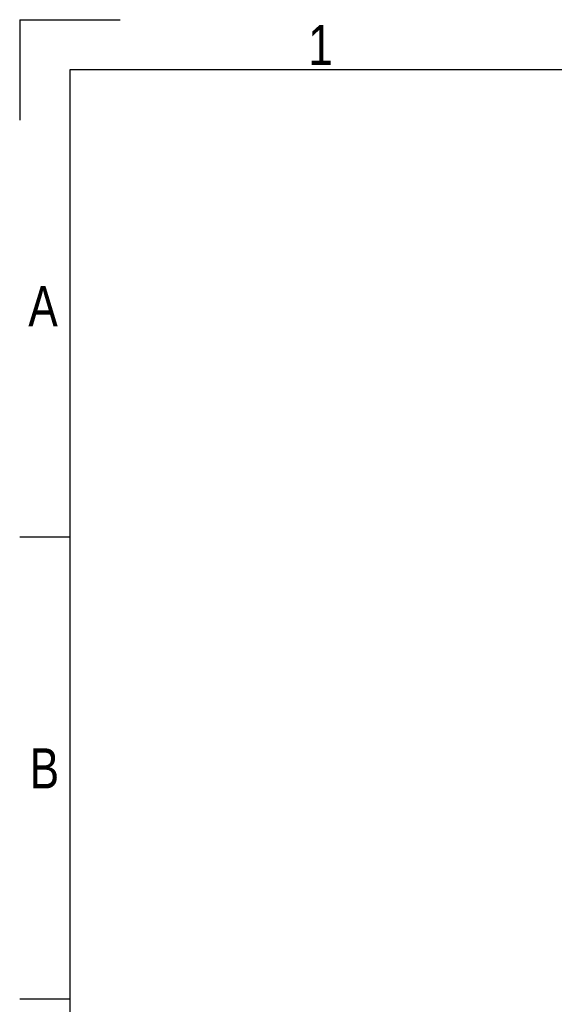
# Model space of a CAD drawing. Header units: millimetres. Extents: x 0 to 420, y 0 to 297.
# Tile 6 of 49: x 0 to 55, y 196 to 297. Entities that reach past the tile are written whole.
import ezdxf

# ---------------------------------------------------------------- set-up
doc = ezdxf.new("R2010")
doc.units = ezdxf.units.MM
doc.layers.add('CARTIGLIO', color=140, linetype='Continuous')
doc.styles.add('SLDTEXTSTYLE2', font='TXT', dxfattribs={"width": 0.821468})

msp = doc.modelspace()

# ---------------------------------------------------------------- linework, layer by layer
at = {"layer": 'CARTIGLIO', "linetype": 'Continuous'}
for p, q in [((0.0059, 296.99679), (0.0059, 286.64835)), ((0.0059, 296.99679), (10.35433, 296.99679)), ((414.8274, 291.82257), (5.18012, 291.82257)), ((5.18012, 291.82257), (5.18012, 5.171)), ((5.18012, 243.70236), (0.0059, 243.70236)), ((5.18012, 196.09957), (0.0059, 196.09957))]:
    msp.add_line(p, q, dxfattribs=at)

# ---------------------------------------------------------------- texts
at = {"layer": 'CARTIGLIO', "char_height": 4.13937, "attachment_point": 2, "style": 'SLDTEXTSTYLE2'}
for s, insert in [('1', (31.00754, 296.46286)), ('A', (2.41386, 269.55693)), ('B', (2.55983, 221.95415))]:
    msp.add_mtext(s, dxfattribs=dict(at, insert=insert))

doc.saveas('drawing.dxf')
